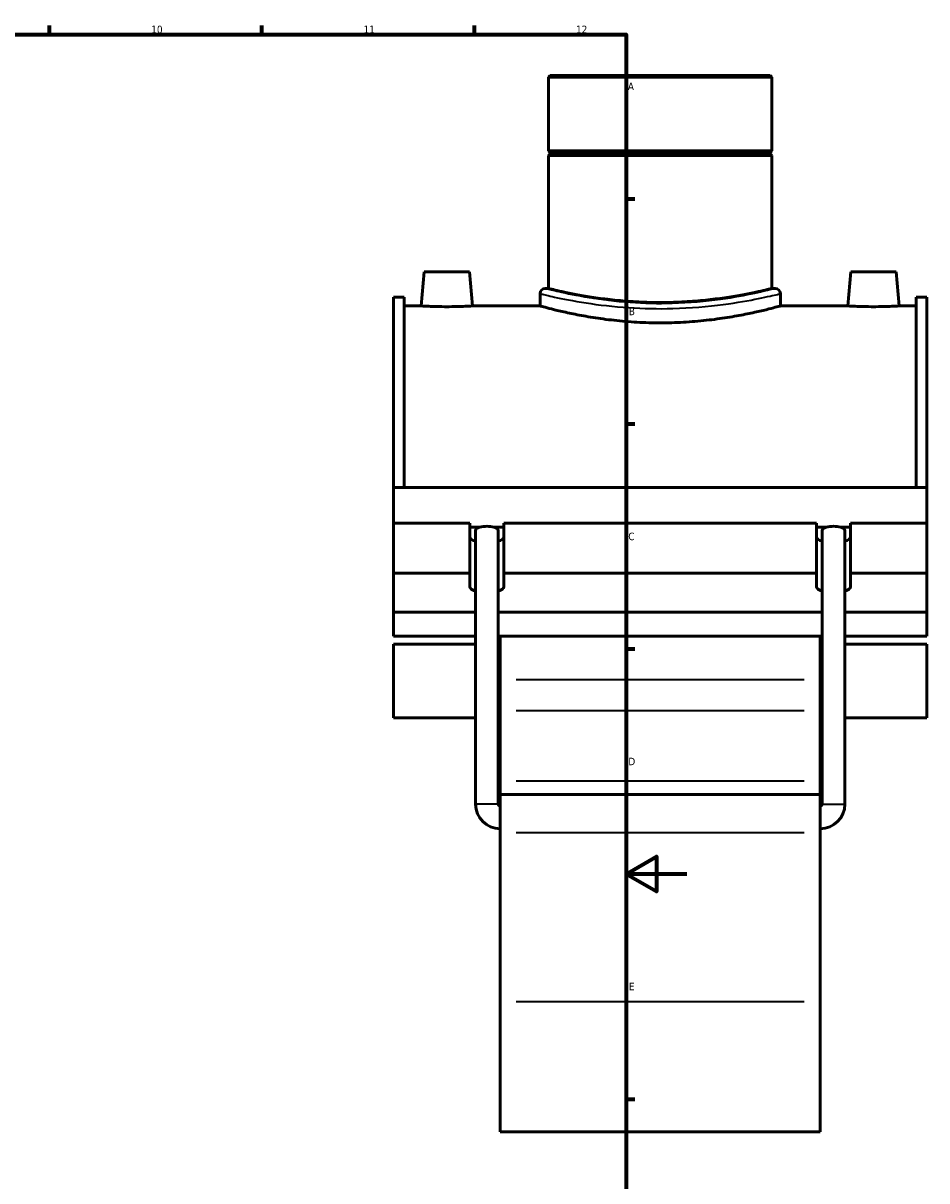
# Model space of a CAD drawing. Header units: millimetres. Extents: x -15 to 1128, y -217 to 1289.
# Tile 6 of 9: x 622 to 920, y 196 to 578. Entities that reach past the tile are written whole.
import ezdxf

# ---------------------------------------------------------------- set-up
doc = ezdxf.new("R2010")
doc.units = ezdxf.units.MM
for name, color, linetype, lineweight in [('Border (ISO)', 7, 'Continuous', 70), ('Visible (ISO)', 7, 'Continuous', 50), ('Visible Narrow (ISO)', 7, 'Continuous', 35)]:
    doc.layers.add(name, color=color, linetype=linetype, lineweight=lineweight)
doc.styles.add('Note Text (ISO)', font='tahoma.ttf')

# ---------------------------------------------------------------- blocks, each defined once
blk = doc.blocks.new('Borders Default Border')
at = {"layer": 'Border (ISO)'}
for p, q in [((630.75, 574), (630.75, 576.9)), ((700.83, 574), (700.83, 576.9)), ((770.92, 574), (770.92, 576.9)), ((821, 519.75), (823.9, 519.75)), ((821, 445.5), (823.9, 445.5)), ((821, 371.25), (823.9, 371.25)), ((821, 222.75), (823.9, 222.75))]:
    blk.add_line(p, q, dxfattribs=at)
at = {"layer": 'Border (ISO)', "flags": 128}
for points in [[(20, 20), (20, 574), (821, 574), (821, 20), (20, 20)], [(841, 297), (821, 297), (831, 302.77), (831, 291.23), (821, 297)]]:
    blk.add_lwpolyline(points, dxfattribs=at)
at = {"layer": 'Border (ISO)', "color": 232, "true_color": 0xca0064, "char_height": 2.5, "attachment_point": 7, "style": 'Note Text (ISO)'}
for s, insert in [('10', (664.29, 574.35)), ('11', (734.37, 574.4)), ('12', (804.46, 574.4)), ('A', (821.59, 555.62)), ('B', (821.89, 481.37)), ('C', (821.73, 407.08)), ('D', (821.73, 332.88)), ('E', (821.94, 258.63))]:
    blk.add_mtext(s, dxfattribs=dict(at, insert=insert))

msp = doc.modelspace()

# ---------------------------------------------------------------- linework, layer by layer
at = {"layer": 'Visible (ISO)'}
for p, q in [((795.996, 560.427), (795.43, 559.861)), ((869.082, 559.861), (795.43, 559.861)), ((795.43, 559.861), (795.43, 535.594)), ((795.996, 560.427), (868.516, 560.427)), ((868.516, 560.427), (869.082, 559.861)), ((869.082, 559.861), (869.082, 535.594)), ((795.43, 535.594), (869.082, 535.594)), ((795.93, 535.094), (795.43, 535.594)), ((795.93, 535.094), (868.582, 535.094)), ((795.93, 535.094), (795.93, 534.594)), ((868.582, 535.094), (869.082, 535.594)), ((868.582, 535.094), (868.582, 534.594)), ((795.93, 534.594), (795.43, 534.094)), ((869.082, 534.094), (795.43, 534.094)), ((795.43, 534.094), (795.43, 490.177)), ((868.582, 534.594), (795.93, 534.594)), ((868.582, 534.594), (869.082, 534.094)), ((869.082, 534.094), (869.082, 490.177)), ((754.356, 495.677), (753.372, 484.427)), ((754.356, 495.677), (769.356, 495.677)), ((769.356, 495.677), (770.34, 484.427)), ((895.156, 495.677), (894.172, 484.427)), ((910.156, 495.677), (895.156, 495.677)), ((910.156, 495.677), (911.14, 484.427)), ((795.43, 490.177), (794.296, 490.177)), ((870.215, 490.177), (869.082, 490.177)), ((744.256, 424.573), (744.256, 487.302)), ((747.776, 487.302), (744.256, 487.302)), ((747.776, 487.302), (747.776, 424.573)), ((792.597, 488.478), (792.597, 484.427)), ((871.915, 488.478), (871.915, 484.427)), ((916.736, 487.302), (916.736, 424.573)), ((920.256, 487.302), (916.736, 487.302)), ((920.256, 424.573), (920.256, 487.302)), ((747.776, 484.427), (753.372, 484.427)), ((770.34, 484.427), (792.597, 484.427)), ((871.915, 484.427), (894.172, 484.427)), ((911.14, 484.427), (916.736, 484.427)), ((744.256, 424.573), (920.256, 424.573)), ((744.256, 412.7), (744.256, 424.573)), ((920.256, 412.7), (920.256, 424.573)), ((744.256, 412.7), (769.431, 412.7)), ((744.256, 396.256), (744.256, 412.7)), ((769.431, 396.256), (769.431, 412.7)), ((780.681, 412.7), (780.681, 396.256)), ((780.681, 412.7), (883.831, 412.7)), ((883.831, 396.256), (883.831, 412.7)), ((895.081, 412.7), (895.081, 396.256)), ((895.081, 412.7), (920.256, 412.7)), ((920.256, 396.256), (920.256, 412.7)), ((769.431, 411.418), (772.737, 411.418)), ((771.306, 320.077), (771.306, 410.345)), ((777.375, 411.418), (780.681, 411.418)), ((778.806, 320.077), (778.806, 410.345)), ((883.831, 411.418), (887.137, 411.418)), ((885.706, 320.077), (885.706, 410.345)), ((891.775, 411.418), (895.081, 411.418)), ((893.206, 320.077), (893.206, 410.345)), ((744.256, 396.256), (769.431, 396.256)), ((744.256, 383.43), (744.256, 396.256)), ((769.431, 391.767), (769.431, 396.256)), ((780.681, 396.256), (780.681, 391.767)), ((780.681, 396.256), (883.831, 396.256)), ((883.831, 391.767), (883.831, 396.256)), ((895.081, 396.256), (895.081, 391.767)), ((895.081, 396.256), (920.256, 396.256)), ((920.256, 396.256), (920.256, 383.43)), ((771.306, 383.43), (744.256, 383.43)), ((744.256, 383.43), (744.256, 375.42)), ((885.706, 383.43), (778.806, 383.43)), ((920.256, 383.43), (893.206, 383.43)), ((920.256, 375.42), (920.256, 383.43)), ((744.256, 375.42), (771.306, 375.42)), ((778.806, 375.42), (885.706, 375.42)), ((779.456, 375.42), (779.456, 361.023)), ((885.056, 361.023), (885.056, 375.42)), ((893.206, 375.42), (920.256, 375.42)), ((744.256, 372.786), (744.256, 348.555)), ((744.256, 372.786), (771.306, 372.786)), ((778.806, 372.786), (779.456, 372.786)), ((885.056, 372.786), (885.706, 372.786)), ((893.206, 372.786), (920.256, 372.786)), ((920.256, 348.555), (920.256, 372.786)), ((779.456, 361.023), (779.456, 350.918)), ((885.056, 350.918), (885.056, 361.023)), ((744.256, 348.555), (771.306, 348.555)), ((778.806, 348.555), (779.456, 348.555)), ((779.456, 327.794), (779.456, 350.918)), ((885.056, 350.918), (885.056, 327.794)), ((885.056, 348.555), (885.706, 348.555)), ((893.206, 348.555), (920.256, 348.555)), ((779.456, 323.177), (779.456, 327.794)), ((885.056, 327.794), (885.056, 323.177)), ((779.456, 323.177), (779.456, 310.681)), ((779.456, 323.177), (885.056, 323.177)), ((885.056, 310.681), (885.056, 323.177)), ((779.456, 254.91), (779.456, 310.681)), ((885.056, 310.681), (885.056, 254.91)), ((779.456, 254.91), (779.456, 211.927)), ((885.056, 211.927), (885.056, 254.91)), ((779.456, 211.927), (885.056, 211.927))]:
    msp.add_line(p, q, dxfattribs=at)
for centre, radius, start, end in [((794.296, 488.478), 1.7, 90, 180), ((870.215, 488.478), 1.7, 0, 90), ((779.456, 320.077), 8.15, 180, 270), ((779.456, 320.077), 0.65, 180, 270), ((885.056, 320.077), 8.15, 270, 0), ((885.056, 320.077), 0.65, 270, 0)]:
    msp.add_arc(centre, radius, start, end, dxfattribs=at)
for centre, major_axis, ratio, start_param, end_param in [((775.056, 410.345), (3.75, 0), 0.3639702, 2.2375185, 3.1415927), ((775.056, 410.345), (3.75, 0), 0.3639702, 0.9040742, 2.2375185), ((775.056, 410.345), (3.75, 0), 0.3639702, 0, 0.9040742), ((889.456, 410.345), (3.75, 0), 0.3639702, 2.2375185, 3.1415927), ((889.456, 410.345), (3.75, 0), 0.3639702, 0.9040742, 2.2375185), ((889.456, 410.345), (3.75, 0), 0.3639702, 0, 0.9040742), ((775.056, 408.211), (-5.625, 0), 0.3420201, 0, 0.8410687), ((775.056, 408.211), (5.625, 0), 0.3420201, 5.4421166, 6.2831853), ((889.456, 408.211), (-5.625, 0), 0.3420201, 0, 0.8410687), ((889.456, 408.211), (5.625, 0), 0.3420201, 5.4421166, 6.2831853), ((775.056, 391.767), (-5.625, 0), 0.3420201, 0, 0.8410687), ((775.056, 391.767), (5.625, 0), 0.3420201, 5.4421166, 6.2831853), ((889.456, 391.767), (-5.625, 0), 0.3420201, 0, 0.8410687), ((889.456, 391.767), (5.625, 0), 0.3420201, 5.4421166, 6.2831853)]:
    msp.add_ellipse(centre, major_axis=major_axis, ratio=ratio, start_param=start_param, end_param=end_param, dxfattribs=at)
for points, knots in [([(832.256, 485.571), (829.933, 485.571), (827.535, 485.628), (822.77, 485.861), (820.403, 486.037), (815.87, 486.477), (813.699, 486.741), (809.687, 487.304), (807.845, 487.604), (804.586, 488.18), (803.056, 488.478), (800.355, 489.035), (799.185, 489.294), (797.303, 489.724), (796.589, 489.895), (795.653, 490.122), (795.43, 490.177), (795.43, 490.177)], [0, 0, 0, 0, 0.6967454, 0.6967454, 1.3934909, 1.3934909, 2.0902363, 2.0902363, 2.7869818, 2.7869818, 3.4836356, 3.4836356, 4.1802894, 4.1802894, 4.8769432, 4.8769432, 5.573597, 5.573597, 5.573597, 5.573597]), ([(869.082, 490.177), (869.082, 490.177), (868.859, 490.122), (867.922, 489.895), (867.209, 489.724), (865.327, 489.294), (864.157, 489.035), (861.456, 488.478), (859.925, 488.18), (856.667, 487.604), (854.825, 487.304), (850.813, 486.741), (848.642, 486.477), (844.108, 486.037), (841.742, 485.861), (836.977, 485.628), (834.578, 485.571), (832.256, 485.571)], [16.7207909, 16.7207909, 16.7207909, 16.7207909, 17.4174447, 17.4174447, 18.1140985, 18.1140985, 18.8107523, 18.8107523, 19.507406, 19.507406, 20.2041515, 20.2041515, 20.9008969, 20.9008969, 21.5976424, 21.5976424, 22.2943878, 22.2943878, 22.2943878, 22.2943878]), ([(770.34, 484.427), (770.34, 484.427), (770.128, 484.414), (769.264, 484.367), (768.612, 484.333), (767.107, 484.27), (766.153, 484.236), (764.061, 484.189), (762.923, 484.175), (760.789, 484.175), (759.651, 484.189), (757.559, 484.236), (756.605, 484.27), (755.1, 484.333), (754.448, 484.367), (753.584, 484.414), (753.372, 484.427), (753.372, 484.427)], [1.2803432, 1.2803432, 1.2803432, 1.2803432, 1.6003341, 1.6003341, 1.9203249, 1.9203249, 2.2405056, 2.2405056, 2.5606863, 2.5606863, 2.880867, 2.880867, 3.2010477, 3.2010477, 3.5210386, 3.5210386, 3.8410295, 3.8410295, 3.8410295, 3.8410295]), ([(871.915, 484.427), (871.915, 484.427), (871.674, 484.36), (870.664, 484.086), (869.895, 483.88), (867.867, 483.36), (866.607, 483.047), (863.699, 482.374), (862.052, 482.014), (858.546, 481.317), (856.564, 480.954), (852.246, 480.271), (849.91, 479.95), (845.028, 479.416), (842.479, 479.202), (837.345, 478.918), (834.76, 478.848), (829.752, 478.848), (827.166, 478.918), (822.032, 479.202), (819.484, 479.416), (814.602, 479.95), (812.266, 480.271), (807.947, 480.954), (805.966, 481.317), (802.46, 482.014), (800.812, 482.374), (797.905, 483.047), (796.644, 483.36), (794.617, 483.88), (793.848, 484.086), (792.838, 484.36), (792.597, 484.427), (792.597, 484.427)], [6.0093919, 6.0093919, 6.0093919, 6.0093919, 6.7604869, 6.7604869, 7.5115819, 7.5115819, 8.262677, 8.262677, 9.013772, 9.013772, 9.765025, 9.765025, 10.5162779, 10.5162779, 11.2675308, 11.2675308, 12.0187837, 12.0187837, 12.7700367, 12.7700367, 13.5212896, 13.5212896, 14.2725425, 14.2725425, 15.0237954, 15.0237954, 15.7748905, 15.7748905, 16.5259855, 16.5259855, 17.2770806, 17.2770806, 18.0281756, 18.0281756, 18.0281756, 18.0281756]), ([(911.14, 484.427), (911.14, 484.427), (910.928, 484.414), (910.064, 484.367), (909.412, 484.333), (907.907, 484.27), (906.953, 484.236), (904.861, 484.189), (903.723, 484.175), (902.656, 484.175), (901.589, 484.175), (900.451, 484.189), (898.359, 484.236), (897.405, 484.27), (895.9, 484.333), (895.248, 484.367), (894.384, 484.414), (894.172, 484.427), (894.172, 484.427)], [3.8410295, 3.8410295, 3.8410295, 3.8410295, 4.1610204, 4.1610204, 4.4810113, 4.4810113, 4.8011919, 4.8011919, 5.1213726, 5.1213726, 5.1213726, 5.4415533, 5.4415533, 5.761734, 5.761734, 6.0817249, 6.0817249, 6.4017158, 6.4017158, 6.4017158, 6.4017158])]:
    msp.add_open_spline(points, degree=3, knots=knots, dxfattribs=at)
at = {"layer": 'Visible Narrow (ISO)'}
for p, q in [((879.776, 361.023), (784.736, 361.023)), ((784.736, 350.918), (879.776, 350.918)), ((784.736, 327.794), (879.776, 327.794)), ((778.76, 320.077), (771.352, 320.077)), ((885.752, 320.077), (893.16, 320.077)), ((784.736, 310.681), (879.776, 310.681)), ((784.736, 254.91), (879.776, 254.91))]:
    msp.add_line(p, q, dxfattribs=at)
for points, knots in [([(869.744, 490.055), (869.617, 490.023), (869.466, 489.984), (868.203, 489.664), (866.168, 489.153), (860.386, 487.909), (856.558, 487.172), (847.35, 485.887), (841.856, 485.376), (831.584, 485.089), (826.868, 485.195), (817.478, 485.849), (812.859, 486.435), (804.776, 487.755), (801.348, 488.486), (796.907, 489.509), (795.537, 489.859), (794.814, 490.044), (794.79, 490.05), (794.767, 490.056)], [18.620936, 18.620936, 18.620936, 18.620936, 18.8638605, 18.8638605, 20.3537314, 20.3537314, 21.9198591, 21.9198591, 23.6299791, 23.6299791, 25.0291477, 25.0291477, 26.5627266, 26.5627266, 28.1416557, 28.1416557, 29.388924, 29.388924, 29.4330926, 29.4330926, 29.4330926, 29.4330926]), ([(793.089, 488.357), (793.113, 488.352), (793.138, 488.346), (793.893, 488.162), (795.324, 487.817), (799.964, 486.806), (803.545, 486.083), (811.99, 484.777), (816.817, 484.199), (826.627, 483.552), (831.554, 483.447), (842.286, 483.731), (848.026, 484.236), (857.646, 485.507), (861.645, 486.235), (867.687, 487.465), (869.813, 487.97), (871.132, 488.287), (871.29, 488.325), (871.422, 488.357)], [-29.4330926, -29.4330926, -29.4330926, -29.4330926, -29.388924, -29.388924, -28.1416557, -28.1416557, -26.5627266, -26.5627266, -25.0291477, -25.0291477, -23.6299791, -23.6299791, -21.9198591, -21.9198591, -20.3537314, -20.3537314, -18.8638605, -18.8638605, -18.620936, -18.620936, -18.620936, -18.620936])]:
    msp.add_open_spline(points, degree=3, knots=knots, dxfattribs=at)

# ---------------------------------------------------------------- block references
msp.add_blockref('Borders Default Border', (0, 0))

doc.saveas('drawing.dxf')
